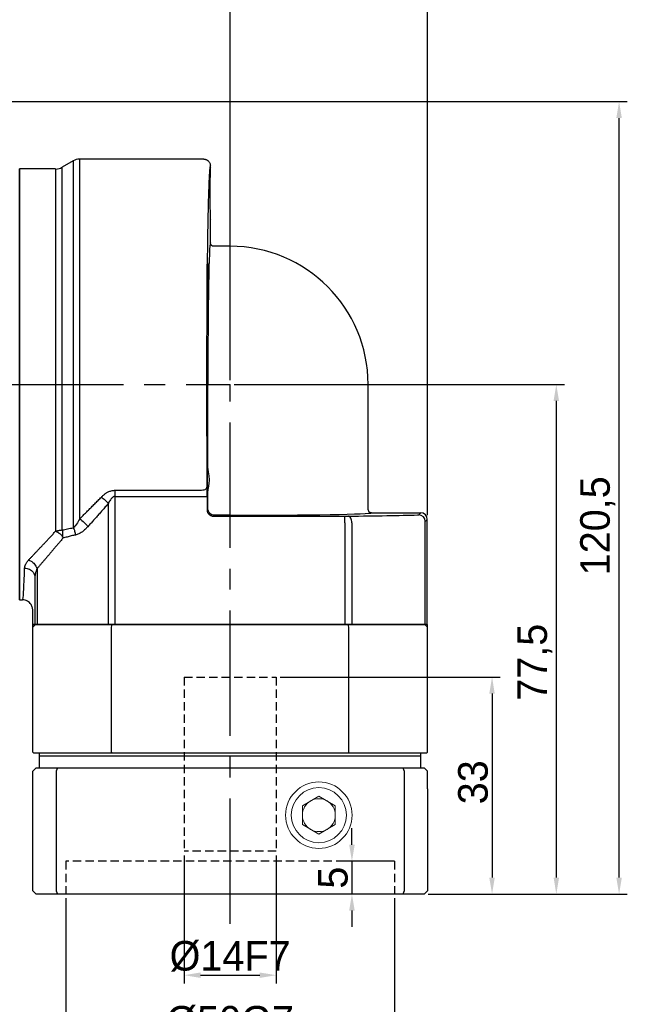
# Model space of a CAD drawing. Header units: millimetres. Extents: x 1376 to 1898, y 996 to 1363.
# Tile 11 of 13: x 1667 to 1760, y 1138 to 1288. Entities that reach past the tile are written whole.
import ezdxf

# ---------------------------------------------------------------- set-up
doc = ezdxf.new("R2010")
doc.units = ezdxf.units.MM
doc.header["$PDSIZE"] = -5
doc.linetypes.add('CENTER2', pattern=[28.575, 19.05, -3.175, 3.175, -3.175])
doc.linetypes.add('DASHED2', pattern=[9.525, 6.35, -3.175])
doc.layers.get('0').update_dxf_attribs({"lineweight": 18})
doc.layers.get('Defpoints').update_dxf_attribs({"lineweight": 18})
doc.layers.add('3中心线层', color=1, linetype='CENTER2')
doc.layers.add('4虚线层', color=6, linetype='DASHED2')
for name, color, linetype, lineweight in [('尺寸线', 7, 'Continuous', 18), ('尺寸线层', 3, 'Continuous', 18), ('标注线', 7, 'Continuous', 20), ('粗实线', 7, 'Continuous', 50)]:
    doc.layers.add(name, color=color, linetype=linetype, lineweight=lineweight)
doc.styles.add('工程字', font='txt')
doc.dimstyles.new('副本 ISO-25', dxfattribs={"dimtxt": 4.5, "dimasz": 2.5, "dimexe": 1.25, "dimexo": 0.625, "dimtad": 1, "dimtxsty": '工程字', "dimcen": 2.5, "dimdle": 5, "dimadec": 0, "dimazin": 0, "dimtfac": 1, "dimtmove": 0, "dimatfit": 3, "dimfxl": 1, "dimtolj": 1, "dimarcsym": 0})

# ---------------------------------------------------------------- blocks, each defined once
blk = doc.blocks.new('*D76')
at = {"layer": 'Defpoints', "color": 0}
for p in [(1604.32, 1275.56), (1758.48, 1275.56), (1728.82, 1155.06)]:
    blk.add_point(p, dxfattribs=at)
at = {"layer": '尺寸线层', "color": 0, "lineweight": -2}
for p, q in [((1604.94, 1275.56), (1759.73, 1275.56)), ((1758.48, 1157.56), (1758.48, 1273.06)), ((1729.44, 1155.06), (1759.73, 1155.06))]:
    blk.add_line(p, q, dxfattribs=at)
at = {"layer": '尺寸线层', "color": 0}
for points in [[(1758.9, 1273.06), (1758.06, 1273.06), (1758.48, 1275.56)], [(1758.06, 1157.56), (1758.9, 1157.56), (1758.48, 1155.06)]]:
    blk.add_solid(points, dxfattribs=at)
at = {"layer": '尺寸线层', "color": 0, "insert": (1755.23, 1211.06), "char_height": 4.5, "attachment_point": 5, "rotation": 90, "style": '工程字'}
blk.add_mtext('\\A1;120,5', dxfattribs=at)
blk = doc.blocks.new('*D77')
at = {"layer": 'Defpoints', "color": 0}
for p in [(1699.32, 1232.56), (1728.82, 1155.06), (1748.93, 1155.06)]:
    blk.add_point(p, dxfattribs=at)
at = {"layer": '尺寸线层', "color": 0, "lineweight": -2}
for p, q in [((1699.94, 1232.56), (1750.18, 1232.56)), ((1748.93, 1230.06), (1748.93, 1157.56)), ((1729.44, 1155.06), (1750.18, 1155.06))]:
    blk.add_line(p, q, dxfattribs=at)
at = {"layer": '尺寸线层', "color": 0}
for points in [[(1749.35, 1230.06), (1748.52, 1230.06), (1748.93, 1232.56)], [(1748.52, 1157.56), (1749.35, 1157.56), (1748.93, 1155.06)]]:
    blk.add_solid(points, dxfattribs=at)
at = {"layer": '尺寸线层', "color": 0, "insert": (1745.68, 1190.31), "char_height": 4.5, "attachment_point": 5, "rotation": 90, "style": '工程字'}
blk.add_mtext('\\A1;77,5', dxfattribs=at)
blk = doc.blocks.new('*D78')
at = {"layer": 'Defpoints', "color": 0}
for p in [(1604.82, 1291.69), (1604.82, 1275.06), (1699.32, 1232.56)]:
    blk.add_point(p, dxfattribs=at)
at = {"layer": '尺寸线层', "color": 0, "lineweight": -2}
for p, q in [((1604.82, 1275.69), (1604.82, 1292.94)), ((1699.32, 1233.19), (1699.32, 1292.94)), ((1696.82, 1291.69), (1607.32, 1291.69))]:
    blk.add_line(p, q, dxfattribs=at)
at = {"layer": '尺寸线层', "color": 0}
for points in [[(1607.32, 1292.11), (1607.32, 1291.27), (1604.82, 1291.69)], [(1696.82, 1291.27), (1696.82, 1292.11), (1699.32, 1291.69)]]:
    blk.add_solid(points, dxfattribs=at)
at = {"layer": '尺寸线层', "color": 0, "insert": (1652.07, 1294.94), "char_height": 4.5, "attachment_point": 5, "style": '工程字'}
blk.add_mtext('\\A1;94,5', dxfattribs=at)
blk = doc.blocks.new('*D79')
at = {"layer": 'Defpoints', "color": 0}
for p in [(1581.32, 1300.08), (1581.32, 1252.06), (1729.32, 1212.03)]:
    blk.add_point(p, dxfattribs=at)
at = {"layer": '尺寸线层', "color": 0, "lineweight": -2}
for p, q in [((1581.32, 1252.69), (1581.32, 1301.33)), ((1729.32, 1212.66), (1729.32, 1301.33)), ((1726.82, 1300.08), (1583.82, 1300.08))]:
    blk.add_line(p, q, dxfattribs=at)
at = {"layer": '尺寸线层', "color": 0}
for points in [[(1583.82, 1300.49), (1583.82, 1299.66), (1581.32, 1300.08)], [(1726.82, 1299.66), (1726.82, 1300.49), (1729.32, 1300.08)]]:
    blk.add_solid(points, dxfattribs=at)
at = {"layer": '尺寸线层', "color": 0, "insert": (1655.32, 1302.95), "char_height": 4.5, "attachment_point": 5, "style": '工程字'}
blk.add_mtext('\\A1;148', dxfattribs=at)
blk = doc.blocks.new('*D80')
at = {"layer": 'Defpoints', "color": 0}
for p in [(1674.32, 1155.06), (1724.32, 1155.06), (1724.32, 1132.83)]:
    blk.add_point(p, dxfattribs=at)
at = {"layer": '尺寸线层', "color": 0, "lineweight": -2}
for p, q in [((1674.32, 1154.44), (1674.32, 1131.58)), ((1724.32, 1154.44), (1724.32, 1131.58)), ((1676.82, 1132.83), (1721.82, 1132.83))]:
    blk.add_line(p, q, dxfattribs=at)
at = {"layer": '尺寸线层', "color": 0}
for points in [[(1676.82, 1133.25), (1676.82, 1132.42), (1674.32, 1132.83)], [(1721.82, 1132.42), (1721.82, 1133.25), (1724.32, 1132.83)]]:
    blk.add_solid(points, dxfattribs=at)
at = {"layer": '尺寸线层', "color": 0, "insert": (1699.32, 1135.71), "char_height": 4.5, "attachment_point": 5, "style": '工程字'}
blk.add_mtext('\\A1;%%C50G7', dxfattribs=at)
blk = doc.blocks.new('*D81')
at = {"layer": 'Defpoints', "color": 0}
for p in [(1692.32, 1161.56), (1706.32, 1161.56), (1706.32, 1142.73)]:
    blk.add_point(p, dxfattribs=at)
at = {"layer": '尺寸线层', "color": 0, "lineweight": -2}
for p, q in [((1692.32, 1160.94), (1692.32, 1141.48)), ((1706.32, 1160.94), (1706.32, 1141.48)), ((1694.82, 1142.73), (1703.82, 1142.73))]:
    blk.add_line(p, q, dxfattribs=at)
at = {"layer": '尺寸线层', "color": 0}
for points in [[(1694.82, 1143.14), (1694.82, 1142.31), (1692.32, 1142.73)], [(1703.82, 1142.31), (1703.82, 1143.14), (1706.32, 1142.73)]]:
    blk.add_solid(points, dxfattribs=at)
at = {"layer": '尺寸线层', "color": 0, "insert": (1699.32, 1145.6), "char_height": 4.5, "attachment_point": 5, "style": '工程字'}
blk.add_mtext('\\A1;%%C14F7', dxfattribs=at)
blk = doc.blocks.new('*D82')
at = {"layer": 'Defpoints', "color": 0}
for p in [(1706.32, 1188.06), (1728.82, 1155.06), (1739.16, 1155.06)]:
    blk.add_point(p, dxfattribs=at)
at = {"layer": '尺寸线层', "color": 0, "lineweight": -2}
for p, q in [((1706.94, 1188.06), (1740.41, 1188.06)), ((1739.16, 1185.56), (1739.16, 1157.56)), ((1729.44, 1155.06), (1740.41, 1155.06))]:
    blk.add_line(p, q, dxfattribs=at)
at = {"layer": '尺寸线层', "color": 0}
for points in [[(1739.57, 1185.56), (1738.74, 1185.56), (1739.16, 1188.06)], [(1738.74, 1157.56), (1739.57, 1157.56), (1739.16, 1155.06)]]:
    blk.add_solid(points, dxfattribs=at)
at = {"layer": '尺寸线层', "color": 0, "insert": (1736.28, 1172.06), "char_height": 4.5, "attachment_point": 5, "rotation": 90, "style": '工程字'}
blk.add_mtext('\\A1;33', dxfattribs=at)
blk = doc.blocks.new('*D83')
at = {"layer": 'Defpoints', "color": 0}
for p in [(1724.32, 1160.06), (1717.85, 1155.06), (1724.32, 1155.06)]:
    blk.add_point(p, dxfattribs=at)
at = {"layer": '尺寸线层', "color": 0, "lineweight": -2}
for p, q in [((1717.85, 1162.56), (1717.85, 1165.06)), ((1723.69, 1160.06), (1716.6, 1160.06)), ((1717.85, 1160.06), (1717.85, 1155.06)), ((1723.69, 1155.06), (1716.6, 1155.06)), ((1717.85, 1152.56), (1717.85, 1150.06))]:
    blk.add_line(p, q, dxfattribs=at)
at = {"layer": '尺寸线层', "color": 0}
for points in [[(1717.43, 1162.56), (1718.27, 1162.56), (1717.85, 1160.06)], [(1718.27, 1152.56), (1717.43, 1152.56), (1717.85, 1155.06)]]:
    blk.add_solid(points, dxfattribs=at)
at = {"layer": '尺寸线层', "color": 0, "insert": (1714.97, 1157.56), "char_height": 4.5, "attachment_point": 5, "rotation": 90, "style": '工程字'}
blk.add_mtext('\\A1;5', dxfattribs=at)
blk = doc.blocks.new('D64')
at = {"linetype": 'Continuous', "lineweight": 30}
for p, q in [((5.5, 62.01), (3.83, 61.04)), ((25.36, 62.28), (6.49, 62.28)), ((2.83, 60.78), (-2.64, 60.78)), ((-2.64, 28.03), (-2.64, 60.78)), ((26.36, 49.53), (26.36, 53.03)), ((29.36, 49.03), (26.86, 49.03)), ((-2.64, -4.72), (-2.64, 28.03)), ((50.36, 9), (50.36, 28.03)), ((50.86, 8.5), (58.36, 8.5)), ((59.36, -8.47), (59.36, 7.5)), ((-2.64, -4.72), (-2.2, -4.72)), ((-0.64, -8.47), (-0.64, -6.47)), ((-0.32, -8.47), (-0.64, -8.47)), ((0, -8.47), (-0.32, -8.47)), ((10.84, -8.47), (0, -8.47)), ((11.9, -8.47), (10.84, -8.47)), ((46.83, -8.47), (11.9, -8.47)), ((47.88, -8.47), (46.83, -8.47)), ((58.73, -8.47), (47.88, -8.47)), ((59.05, -8.47), (58.73, -8.47)), ((59.36, -8.47), (59.05, -8.47))]:
    blk.add_line(p, q, dxfattribs=at)
at = {"linetype": 'Continuous', "lineweight": 25}
for p, q in [((6.49, 7.58), (6.49, 62.28)), ((2.83, 60.78), (2.83, 5.7)), ((26.36, 61.03), (26.36, 61.28)), ((25.99, 15.22), (25.99, 28.03)), ((11.9, 11.93), (24.85, 11.93)), ((11.9, 11), (11.9, 11.93)), ((11.9, 11), (24.86, 11)), ((11.9, -8.47), (11.9, 11)), ((24.86, 11), (25.86, 11)), ((25.86, 11), (25.86, 8.99)), ((25.99, 9.12), (25.99, 11.83)), ((10.84, 9.91), (10.84, -8.47)), ((25.86, 8.99), (25.99, 9.12)), ((26.99, 8.12), (26.86, 7.99)), ((26.86, 7.99), (46.83, 7.99)), ((29.36, 8.12), (26.99, 8.12)), ((29.36, 8.12), (29.36, 8.62)), ((46.83, 6.99), (46.83, 7.99)), ((58.05, 8.18), (58.36, 8.5)), ((59.36, 7.5), (59.05, 7.18)), ((46.83, 6.99), (46.83, -8.47)), ((47.88, 6.99), (47.88, -8.47)), ((59.05, -1.12), (59.05, 7.18)), ((0, 0), (0, -8.47)), ((-0.32, -1.39), (-0.32, -8.47)), ((59.05, -8.47), (59.05, -1.12))]:
    blk.add_line(p, q, dxfattribs=at)
at = {"linetype": 'Continuous', "lineweight": 25, "flags": 128}
for points in [[(24.85, 11.93), (25.04, 11.94), (25.23, 11.97), (25.4, 12.01), (25.55, 12.07), (25.68, 12.14), (25.77, 12.22), (25.83, 12.31), (25.85, 12.4)], [(47.88, 6.99), (47.87, 7.19), (47.84, 7.37), (47.79, 7.54), (47.73, 7.7), (47.65, 7.82), (47.56, 7.91), (47.46, 7.97), (47.35, 7.99)]]:
    blk.add_lwpolyline(points, dxfattribs=at)
at = {"linetype": 'Continuous', "lineweight": 30}
for centre, radius, start, end in [((6.49, 60.29), 1.99, 90, 120), ((2.83, 62.76), 1.99, 270, 299.9873), ((29.36, 28.03), 21, 0, 90)]:
    blk.add_arc(centre, radius, start, end, dxfattribs=at)
at = {"linetype": 'Continuous', "lineweight": 25}
blk.add_arc((58.05, 7.18), 1, 0.0209, 89.9797, dxfattribs=at)
at = {"linetype": 'Continuous', "lineweight": 30}
for centre, major_axis, ratio, start_param, end_param in [((26.36, 57.03), (0, 4), 0.017455, 0, 3.141593), ((58.36, 7.5), (0.707, 0.707), 0.999695, 5.497939, 7.068431)]:
    blk.add_ellipse(centre, major_axis=major_axis, ratio=ratio, start_param=start_param, end_param=end_param, dxfattribs=at)
at = {"linetype": 'Continuous', "lineweight": 25}
for centre, major_axis, start_param, end_param in [((26.36, 28.03), (0, 21.5), 0.000406, 1.570796), ((25.93, 13.53), (0, 4), 5.149766, 10.558197), ((25.81, 11), (0, 2.99), 4.712389, 5.201566), ((29.36, 8.5), (21.5, 0), 4.712389, 6.282779), ((46.83, 8.01), (0.988, 0), 4.712389, 5.269966), ((29.36, 8.5), (34, 0), 5.269966, 5.707865), ((57.06, 8.18), (0.988, 0), 5.706902, 6.266003)]:
    blk.add_ellipse(centre, major_axis=major_axis, ratio=0.017455, start_param=start_param, end_param=end_param, dxfattribs=at)
blk.add_ellipse((25.93, 42.53), major_axis=(0, 4), ratio=0.017455, dxfattribs=at)
for points, knots in [([(5.5, 62.01), (5.5, 62.01), (5.5, 62.01), (5.5, 61.99), (5.5, 61.97), (5.5, 61.93), (5.5, 61.89), (5.5, 61.83), (5.5, 61.77), (5.5, 61.69), (5.5, 61.61), (5.5, 61.51), (5.5, 61.41), (5.5, 61.29), (5.5, 61.17), (5.5, 61.03), (5.5, 60.89), (5.5, 60.74), (5.5, 60.57), (5.5, 60.4), (5.5, 60.22), (5.5, 60.03), (5.5, 59.82), (5.5, 59.61), (5.5, 59.39), (5.5, 59.16), (5.5, 58.93), (5.5, 58.68), (5.5, 58.42), (5.5, 58.16), (5.5, 57.88), (5.5, 57.6), (5.5, 57.31), (5.5, 57.01), (5.5, 56.7), (5.5, 56.38), (5.5, 56.05), (5.5, 55.72), (5.5, 55.38), (5.5, 55.03), (5.5, 54.67), (5.5, 54.3), (5.5, 53.93), (5.5, 53.54), (5.5, 53.16), (5.5, 52.76), (5.5, 52.35), (5.5, 51.94), (5.5, 51.53), (5.5, 51.1), (5.5, 50.67), (5.5, 50.23), (5.5, 49.78), (5.5, 49.33), (5.5, 48.88), (5.5, 48.41), (5.5, 47.94), (5.5, 47.47), (5.5, 46.98), (5.5, 46.5), (5.5, 46), (5.5, 45.51), (5.5, 45), (5.5, 44.49), (5.5, 43.98), (5.5, 43.46), (5.5, 42.94), (5.5, 42.26), (5.5, 41.41), (5.5, 40.39), (5.5, 39.36), (5.5, 38.32), (5.5, 37.26), (5.5, 36.2), (5.5, 35.13), (5.5, 34.05), (5.5, 32.96), (5.5, 31.87), (5.5, 30.77), (5.5, 29.67), (5.5, 28.57), (5.5, 27.47), (5.5, 26.37), (5.5, 25.27), (5.5, 24.18), (5.5, 23.09), (5.5, 22), (5.5, 20.92), (5.5, 19.85), (5.5, 18.78), (5.5, 17.73), (5.5, 16.69), (5.5, 15.65), (5.5, 14.63), (5.5, 13.63), (5.5, 12.64), (5.5, 11.67), (5.5, 10.71), (5.5, 9.77), (5.5, 8.85), (5.5, 7.96), (5.5, 7.08), (5.5, 6.51), (5.5, 6.23)], [0, 0, 0, 0, 0.007576, 0.015152, 0.022728, 0.030304, 0.037879, 0.045455, 0.053031, 0.060607, 0.068183, 0.075759, 0.083335, 0.090911, 0.098486, 0.106062, 0.113638, 0.121214, 0.12879, 0.136366, 0.143942, 0.151518, 0.159093, 0.166669, 0.174245, 0.181821, 0.189397, 0.196973, 0.204549, 0.212125, 0.2197, 0.227276, 0.234852, 0.242428, 0.250004, 0.25758, 0.265156, 0.272732, 0.280307, 0.287883, 0.295459, 0.303035, 0.310611, 0.318187, 0.325763, 0.333339, 0.340914, 0.34849, 0.356066, 0.363642, 0.371218, 0.378794, 0.38637, 0.393946, 0.401521, 0.409097, 0.416673, 0.424249, 0.431825, 0.439401, 0.446977, 0.454553, 0.462128, 0.469704, 0.47728, 0.484856, 0.492432, 0.500008, 0.514293, 0.528579, 0.542864, 0.55715, 0.571435, 0.585721, 0.600006, 0.614292, 0.628577, 0.642863, 0.657148, 0.671434, 0.685719, 0.700005, 0.71429, 0.728576, 0.742861, 0.757147, 0.771432, 0.785718, 0.800003, 0.814289, 0.828574, 0.84286, 0.857145, 0.871431, 0.885716, 0.900002, 0.914287, 0.928573, 0.942858, 0.957144, 0.971429, 0.985715, 1, 1, 1, 1]), ([(3.83, 5.89), (3.83, 8.24), (3.83, 10.9), (3.83, 16.62), (3.83, 19.68), (3.83, 25.95), (3.83, 29.15), (3.83, 35.44), (3.83, 38.53), (3.83, 44.33), (3.83, 47.04), (3.83, 51.87), (3.83, 53.98), (3.83, 57.44), (3.83, 58.78), (3.83, 60.58), (3.83, 61.04), (3.83, 61.04)], [0, 0, 0, 0, 0.125, 0.125, 0.25, 0.25, 0.375, 0.375, 0.5, 0.5, 0.625, 0.625, 0.75, 0.75, 0.875, 0.875, 1, 1, 1, 1]), ([(26.36, 61.28), (26.36, 61.28), (26.35, 61.27), (26.35, 61.26), (26.34, 61.24), (26.33, 61.21), (26.32, 61.17), (26.31, 61.12), (26.3, 61.07), (26.28, 60.94), (26.25, 60.68), (26.22, 60.21), (26.18, 59.59), (26.13, 58.61), (26.08, 57.05), (26.01, 54.7), (25.96, 51.91), (25.91, 48.73), (25.87, 45.2), (25.83, 41.39), (25.81, 37.35), (25.79, 33.16), (25.78, 28.89), (25.78, 25.32), (25.79, 22.49), (25.8, 20.39), (25.81, 18.32), (25.82, 16.63), (25.83, 15.3), (25.84, 14.32), (25.84, 13.35), (25.85, 12.72), (25.85, 12.4)], [0, 0, 0, 0, 0.007823, 0.01564, 0.023454, 0.031265, 0.039077, 0.046892, 0.05471, 0.062535, 0.093793, 0.125059, 0.156317, 0.187583, 0.250074, 0.312564, 0.375052, 0.437539, 0.500025, 0.56251, 0.624994, 0.687477, 0.74996, 0.812443, 0.843697, 0.874959, 0.906213, 0.937475, 0.953113, 0.968735, 0.984359, 1, 1, 1, 1]), ([(25.99, 15.22), (25.99, 15.18), (25.99, 15.09), (26, 14.96), (26.02, 14.82), (26.04, 14.68), (26.06, 14.54), (26.1, 14.29), (26.15, 13.95), (26.18, 13.52), (26.15, 13.09), (26.09, 12.71), (26.04, 12.37), (26, 12.1), (25.99, 11.92), (25.99, 11.83)], [0, 0, 0, 0, 0.040755, 0.081897, 0.123461, 0.165483, 0.207997, 0.251035, 0.383966, 0.501369, 0.618401, 0.750462, 0.835256, 0.918346, 1, 1, 1, 1]), ([(6.49, 7.58), (6.64, 7.72), (6.92, 8.01), (7.36, 8.45), (7.82, 8.9), (8.29, 9.38), (8.78, 9.87), (9.28, 10.38), (9.62, 10.73), (9.79, 10.9)], [0, 0, 0, 0, 0.130778, 0.265579, 0.404405, 0.547258, 0.69414, 0.845054, 1, 1, 1, 1]), ([(9.79, 10.9), (9.84, 10.95), (9.93, 11.05), (10.09, 11.18), (10.24, 11.31), (10.39, 11.42), (10.55, 11.52), (10.73, 11.63), (10.94, 11.73), (11.18, 11.82), (11.42, 11.88), (11.66, 11.92), (11.82, 11.93), (11.9, 11.93)], [0, 0, 0, 0, 0.089644, 0.176213, 0.259904, 0.340931, 0.419533, 0.495971, 0.603505, 0.706475, 0.806024, 0.903416, 1, 1, 1, 1]), ([(9.79, 10.9), (9.98, 10.77), (10.17, 10.61), (10.54, 10.27), (10.7, 10.09), (10.84, 9.91)], [0, 0, 0, 0, 0.5, 0.5, 1, 1, 1, 1]), ([(11.9, 11), (11.88, 11), (11.83, 11), (11.77, 10.98), (11.7, 10.96), (11.63, 10.93), (11.57, 10.89), (11.5, 10.85), (11.43, 10.79), (11.37, 10.73), (11.27, 10.62), (11.14, 10.45), (10.98, 10.2), (10.89, 10.01), (10.84, 9.91)], [0, 0, 0, 0, 0.040766, 0.082342, 0.125323, 0.170248, 0.217591, 0.267757, 0.321087, 0.377865, 0.438325, 0.59803, 0.784876, 1, 1, 1, 1]), ([(10.84, 9.91), (10.69, 9.73), (10.39, 9.39), (9.93, 8.87), (9.48, 8.37), (9.04, 7.86), (8.6, 7.37), (8.16, 6.88), (7.87, 6.55), (7.72, 6.39)], [0, 0, 0, 0, 0.144654, 0.288698, 0.432138, 0.574981, 0.717234, 0.858905, 1, 1, 1, 1]), ([(25.86, 8.99), (25.86, 8.96), (25.86, 8.89), (25.88, 8.8), (25.9, 8.7), (25.93, 8.61), (25.97, 8.52), (26.02, 8.43), (26.08, 8.36), (26.15, 8.28), (26.22, 8.22), (26.3, 8.16), (26.39, 8.11), (26.47, 8.07), (26.57, 8.03), (26.66, 8.01), (26.76, 7.99), (26.82, 7.99), (26.86, 7.99)], [0, 0, 0, 0, 0.062521, 0.125033, 0.187539, 0.250038, 0.312533, 0.375024, 0.437512, 0.5, 0.562488, 0.624976, 0.687467, 0.749962, 0.812461, 0.874967, 0.937479, 1, 1, 1, 1]), ([(26.99, 8.12), (26.73, 8.12), (26.47, 8.23), (26.1, 8.6), (25.99, 8.86), (25.99, 9.12)], [0, 0, 0, 0, 0.5, 0.5, 1, 1, 1, 1]), ([(6.49, 7.58), (6.72, 7.44), (6.96, 7.26), (7.39, 6.84), (7.58, 6.61), (7.72, 6.39)], [0, 0, 0, 0, 0.5, 0.5, 1, 1, 1, 1]), ([(3.83, 5.89), (3.96, 5.92), (4.23, 5.98), (4.65, 6.07), (5.07, 6.15), (5.36, 6.2), (5.5, 6.23)], [0, 0, 0, 0, 0.251554, 0.502005, 0.751451, 1, 1, 1, 1]), ([(5.5, 6.23), (5.59, 6.07), (5.67, 5.89), (5.78, 5.51), (5.82, 5.31), (5.84, 5.12)], [0, 0, 0, 0, 0.5, 0.5, 1, 1, 1, 1]), ([(7.72, 6.39), (7.66, 6.33), (7.55, 6.2), (7.34, 5.99), (7.15, 5.82), (6.97, 5.68), (6.8, 5.55), (6.59, 5.41), (6.34, 5.28), (6.09, 5.18), (5.92, 5.14), (5.84, 5.12)], [0, 0, 0, 0, 0.107061, 0.210621, 0.356254, 0.427351, 0.502144, 0.633578, 0.759733, 0.881532, 1, 1, 1, 1]), ([(-1.29, 1.32), (-1.2, 1.42), (-1.01, 1.62), (-0.71, 1.93), (-0.4, 2.26), (-0.08, 2.59), (0.25, 2.94), (0.59, 3.3), (0.94, 3.67), (1.3, 4.05), (1.67, 4.45), (2.05, 4.85), (2.43, 5.27), (2.7, 5.56), (2.83, 5.7)], [0, 0, 0, 0, 0.075346, 0.152128, 0.230351, 0.31002, 0.391142, 0.473719, 0.557757, 0.64326, 0.730232, 0.818677, 0.908599, 1, 1, 1, 1]), ([(3.93, 4.63), (3.81, 4.49), (3.57, 4.2), (3.22, 3.78), (2.87, 3.36), (2.53, 2.96), (2.19, 2.56), (1.86, 2.17), (1.53, 1.79), (1.21, 1.41), (0.9, 1.05), (0.59, 0.69), (0.29, 0.34), (0.1, 0.11), (0, 0)], [0, 0, 0, 0, 0.086438, 0.172282, 0.25754, 0.342222, 0.426334, 0.509888, 0.592892, 0.675356, 0.757288, 0.8387, 0.9196, 1, 1, 1, 1]), ([(2.83, 5.7), (2.87, 5.72), (2.96, 5.74), (3.1, 5.78), (3.26, 5.82), (3.44, 5.85), (3.63, 5.88), (3.76, 5.88), (3.83, 5.89)], [0, 0, 0, 0, 0.114429, 0.249717, 0.405886, 0.582962, 0.780983, 1, 1, 1, 1]), ([(2.83, 5.7), (2.87, 5.69), (2.94, 5.66), (3.03, 5.61), (3.12, 5.56), (3.2, 5.52), (3.27, 5.47), (3.33, 5.43), (3.38, 5.39), (3.47, 5.32), (3.6, 5.21), (3.76, 5.05), (3.84, 4.94), (3.88, 4.88)], [0, 0, 0, 0, 0.087363, 0.168399, 0.242661, 0.30982, 0.36965, 0.42201, 0.466822, 0.504056, 0.673059, 0.83898, 1, 1, 1, 1]), ([(3.83, 5.89), (3.86, 5.74), (3.88, 5.58), (3.9, 5.24), (3.9, 5.06), (3.88, 4.88)], [0, 0, 0, 0, 0.5, 0.5, 1, 1, 1, 1]), ([(3.87, 4.86), (3.86, 4.85), (3.85, 4.83), (3.83, 4.82), (3.83, 4.81)], [0, 0, 0, 0, 0.481774, 1, 1, 1, 1]), ([(5.84, 5.12), (5.74, 5.1), (5.53, 5.06), (5.21, 4.99), (4.89, 4.91), (4.57, 4.82), (4.25, 4.73), (4.04, 4.67), (3.93, 4.63)], [0, 0, 0, 0, 0.157533, 0.31869, 0.483494, 0.651967, 0.824129, 1, 1, 1, 1]), ([(-2.2, -4.72), (-2.15, -4.72), (-2.09, -4.31), (-1.99, -2.68), (-1.94, -1.47), (-1.89, 0.1)], [0, 0, 0, 0, 0.5, 0.5, 1, 1, 1, 1]), ([(-1.89, 0.1), (-1.88, 0.13), (-1.88, 0.2), (-1.86, 0.3), (-1.84, 0.4), (-1.81, 0.5), (-1.77, 0.61), (-1.71, 0.74), (-1.62, 0.92), (-1.47, 1.12), (-1.35, 1.25), (-1.29, 1.32)], [0, 0, 0, 0, 0.083134, 0.166095, 0.249025, 0.332062, 0.415344, 0.499011, 0.66651, 0.833133, 1, 1, 1, 1]), ([(-1.89, 0.1), (-1.64, 0.1), (-1.38, 0.04), (-0.92, -0.18), (-0.73, -0.35), (-0.61, -0.53)], [0, 0, 0, 0, 0.5, 0.5, 1, 1, 1, 1]), ([(-1.29, 1.32), (-1.08, 1.25), (-0.85, 1.13), (-0.45, 0.8), (-0.28, 0.6), (-0.17, 0.39)], [0, 0, 0, 0, 0.5, 0.5, 1, 1, 1, 1]), ([(0, 0), (-0.02, -0.05), (-0.06, -0.14), (-0.12, -0.31), (-0.18, -0.49), (-0.25, -0.72), (-0.29, -0.97), (-0.32, -1.21), (-0.32, -1.34), (-0.32, -1.39)], [0, 0, 0, 0, 0.099781, 0.215979, 0.348602, 0.497652, 0.715043, 0.882495, 1, 1, 1, 1]), ([(-0.61, -0.53), (-0.51, -0.67), (-0.44, -0.81), (-0.35, -1.11), (-0.32, -1.25), (-0.32, -1.39)], [0, 0, 0, 0, 0.5, 0.5, 1, 1, 1, 1])]:
    blk.add_open_spline(points, degree=3, knots=knots, dxfattribs=at)
at = {"linetype": 'Continuous', "lineweight": 30}
for points, knots in [([(25.36, 62.28), (25.4, 62.27), (25.47, 62.27), (25.57, 62.26), (25.68, 62.23), (25.79, 62.18), (25.89, 62.13), (25.98, 62.06), (26.09, 61.97), (26.2, 61.84), (26.29, 61.67), (26.35, 61.48), (26.36, 61.34), (26.36, 61.28)], [0, 0, 0, 0, 0.065607, 0.133699, 0.204011, 0.276206, 0.349882, 0.42458, 0.499802, 0.61623, 0.740498, 0.8696, 1, 1, 1, 1]), ([(26.86, 49.03), (26.84, 49.03), (26.79, 49.03), (26.73, 49.04), (26.67, 49.06), (26.62, 49.09), (26.58, 49.11), (26.55, 49.13), (26.53, 49.15), (26.52, 49.16), (26.48, 49.2), (26.42, 49.28), (26.37, 49.4), (26.37, 49.48), (26.36, 49.53)], [0, 0, 0, 0, 0.093918, 0.181291, 0.260181, 0.329119, 0.387102, 0.43352, 0.46805, 0.490553, 0.500987, 0.673892, 0.841975, 1, 1, 1, 1]), ([(50.86, 8.5), (50.84, 8.5), (50.8, 8.5), (50.74, 8.51), (50.68, 8.53), (50.62, 8.56), (50.56, 8.6), (50.5, 8.65), (50.4, 8.77), (50.38, 8.9), (50.36, 9)], [0, 0, 0, 0, 0.077913, 0.1589, 0.242459, 0.327974, 0.414729, 0.501941, 0.643652, 1, 1, 1, 1]), ([(-0.91, -5.46), (-1.04, -5.24), (-1.23, -5.05), (-1.69, -4.79), (-1.95, -4.72), (-2.2, -4.72)], [0, 0, 0, 0, 0.5, 0.5, 1, 1, 1, 1]), ([(-0.64, -6.47), (-0.64, -6.31), (-0.66, -6.14), (-0.75, -5.79), (-0.82, -5.62), (-0.91, -5.46)], [0, 0, 0, 0, 0.5, 0.5, 1, 1, 1, 1])]:
    blk.add_open_spline(points, degree=3, knots=knots, dxfattribs=at)
at = {"linetype": 'Continuous', "lineweight": 25}
for points in [[(6.49, 7.58), (6.2, 6.99), (5.87, 6.48), (5.5, 6.23)], [(3.88, 4.88), (3.88, 4.88), (3.87, 4.87), (3.87, 4.86)], [(3.88, 4.88), (3.9, 4.8), (3.92, 4.72), (3.93, 4.63)], [(-0.17, 0.39), (-0.1, 0.26), (-0.04, 0.13), (0, 0)]]:
    blk.add_open_spline(points, degree=3, dxfattribs=at)

msp = doc.modelspace()

# ---------------------------------------------------------------- linework, layer by layer
for p, q in [((1667.3166, 1199.8127), (1667.3166, 1204.2491)), ((1712.8166, 1169.9494), (1710.3166, 1168.5061)), ((1715.3166, 1168.5061), (1712.8166, 1169.9494)), ((1710.3166, 1168.5061), (1710.3166, 1165.6193)), ((1715.3166, 1165.6193), (1715.3166, 1168.5061)), ((1710.3166, 1165.6193), (1712.8166, 1164.1759)), ((1712.8166, 1164.1759), (1715.3166, 1165.6193))]:
    msp.add_line(p, q)
at = {"extrusion": (0, 0, -1)}
for start, end in [(270, 90), (90, 270)]:
    msp.add_arc((-1712.8166, 1167.0627), 5.05, start, end, dxfattribs=at)
for radius, start, end in [(4.188, 90, 270), (4.188, 270, 90), (2.5, 90, 120), (2.5, 60, 90), (2.5, 120, 180), (2.5, 0, 60), (2.5, 180, 240), (2.5, 300, 0), (2.5, 240, 270), (2.5, 270, 300)]:
    msp.add_arc((1712.8166, 1167.0627), radius, start, end)
at = {"layer": '3中心线层'}
for p in [(1578.3166, 1232.5627), (1699.3166, 1150.5627)]:
    msp.add_line(p, (1699.3166, 1232.5627), dxfattribs=at)
at = {"layer": '4虚线层', "color": 0, "lineweight": -2, "ltscale": 0.2}
for p, q in [((1692.3166, 1188.0627), (1692.3166, 1161.5627)), ((1692.3166, 1188.0627), (1706.3166, 1188.0627)), ((1706.3166, 1188.0627), (1706.3166, 1161.5627)), ((1706.3166, 1161.5627), (1692.3166, 1161.5627)), ((1724.3166, 1160.0627), (1674.3166, 1160.0627)), ((1674.3166, 1160.0627), (1674.3166, 1155.0627)), ((1724.3166, 1160.0627), (1724.3166, 1155.0627))]:
    msp.add_line(p, q, dxfattribs=at)
at = {"layer": '标注线', "color": 0, "lineweight": -3}
for p, q in [((1669.6545, 1196.0006), (1669.3166, 1195.6627)), ((1681.2889, 1195.6627), (1681.4001, 1196.0627)), ((1681.2889, 1176.6627), (1681.2889, 1195.6627)), ((1717.2331, 1196.0627), (1717.3444, 1195.6627)), ((1717.3444, 1195.6627), (1717.3444, 1176.6627)), ((1728.9166, 1196.0627), (1729.3166, 1195.6627)), ((1673.0488, 1174.2627), (1672.8591, 1173.7627)), ((1725.5845, 1174.2627), (1725.7741, 1173.7627)), ((1672.8591, 1173.7627), (1672.8591, 1155.5627)), ((1725.7741, 1173.7627), (1725.7741, 1155.5627)), ((1672.8591, 1155.5627), (1673.0488, 1155.0627)), ((1725.7741, 1155.5627), (1725.5845, 1155.0627))]:
    msp.add_line(p, q, dxfattribs=at)
at = {"layer": '标注线', "color": 1, "lineweight": -3}
for p, q in [((1681.2889, 1176.6627), (1681.3166, 1176.5627)), ((1717.3444, 1176.6627), (1717.3166, 1176.5627))]:
    msp.add_line(p, q, dxfattribs=at)
at = {"layer": '粗实线', "linetype": 'Continuous', "lineweight": 30}
for p, q in [((1667.3166, 1204.2491), (1667.3166, 1265.3127)), ((1670.3166, 1174.2627), (1670.3166, 1176.5627)), ((1728.3166, 1174.2627), (1728.3166, 1176.5627)), ((1669.8166, 1174.2627), (1681.2889, 1174.2627)), ((1669.3166, 1155.5627), (1669.3166, 1173.7627)), ((1729.3166, 1171.0627), (1729.3166, 1173.7627)), ((1729.3166, 1171.0627), (1729.3166, 1155.5627)), ((1669.3166, 1155.5627), (1669.8166, 1155.0627)), ((1728.8166, 1155.0627), (1669.8166, 1155.0627)), ((1729.3166, 1155.5627), (1728.8166, 1155.0627))]:
    msp.add_line(p, q, dxfattribs=at)
at = {"layer": '粗实线', "color": 0, "lineweight": 30}
for p, q in [((1669.3166, 1196.0627), (1669.6196, 1196.0627)), ((1669.3166, 1176.6627), (1669.3166, 1196.0627)), ((1669.6196, 1196.0627), (1680.7939, 1196.0627)), ((1680.7939, 1196.0627), (1681.8524, 1196.0627)), ((1681.8524, 1196.0627), (1716.7809, 1196.0627)), ((1716.7809, 1196.0627), (1717.8393, 1196.0627)), ((1717.8393, 1196.0627), (1729.0136, 1196.0627)), ((1729.3166, 1196.0627), (1729.0136, 1196.0627)), ((1729.3166, 1176.6627), (1729.3166, 1196.0627)), ((1669.3166, 1176.6627), (1669.4166, 1176.5627)), ((1669.4166, 1176.5627), (1729.2166, 1176.5627)), ((1670.3166, 1176.0627), (1728.3166, 1176.0627)), ((1729.3166, 1176.6627), (1729.2166, 1176.5627)), ((1669.3166, 1173.7627), (1669.8166, 1174.2627)), ((1669.8166, 1174.2627), (1728.8166, 1174.2627)), ((1728.8166, 1174.2627), (1729.3166, 1173.7627)), ((1729.3166, 1173.5627), (1729.3166, 1173.7627))]:
    msp.add_line(p, q, dxfattribs=at)

# ---------------------------------------------------------------- block references
at = {"layer": '尺寸线', "color": 7}
msp.add_blockref('D64', (1669.9524, 1204.5368), dxfattribs=at)

# ---------------------------------------------------------------- dimensions: what is measured, and where the dimension line sits
at = {"layer": '尺寸线层'}
for base, p1, p2, picture, middle in [((1581.3166, 1300.0753), (1729.3166, 1212.0346), (1581.3166, 1252.0627), '*D79', (1655.3166, 1302.9503)), ((1604.8166, 1291.6915), (1699.3166, 1232.5627), (1604.8166, 1275.0627), '*D78', (1652.0666, 1294.9436))]:
    dim = msp.add_linear_dim(base=base, p1=p1, p2=p2, dimstyle='副本 ISO-25', override={"dimtxsty": '工程字'}, dxfattribs=at)
    dim.commit()
    dim.dimension.update_dxf_attribs({"geometry": picture, "text_midpoint": middle})
for base, p1, p2, angle, picture, middle in [((1758.4804, 1275.5627), (1728.8166, 1155.0627), (1604.3166, 1275.5627), 90, '*D76', (1758.4804, 1211.0627)), ((1748.9324, 1155.0627), (1699.3166, 1232.5627), (1728.8166, 1155.0627), 90, '*D77', (1748.9324, 1190.3127)), ((1739.1559, 1155.0627), (1706.3166, 1188.0627), (1728.8166, 1155.0627), 270, '*D82', (1739.1559, 1172.0627))]:
    dim = msp.add_linear_dim(base=base, p1=p1, p2=p2, angle=angle, dimstyle='副本 ISO-25', override={"dimtxsty": '工程字'}, dxfattribs=at)
    dim.commit()
    dim.dimension.update_dxf_attribs({"geometry": picture, "text_midpoint": middle, "dimtype": 160})
dim = msp.add_linear_dim(base=(1717.8488, 1155.0627), p1=(1724.3166, 1160.0627), p2=(1724.3166, 1155.0627), angle=270, dimstyle='副本 ISO-25', override={"dimtxsty": '工程字'}, dxfattribs=at)
dim.commit()
dim.dimension.update_dxf_attribs({"geometry": '*D83', "text_midpoint": (1714.9738, 1157.5627)})
for base, p1, p2, text, picture, middle in [((1706.3166, 1142.7253), (1692.3166, 1161.5627), (1706.3166, 1161.5627), '%%C<>F7', '*D81', (1699.3166, 1142.7253)), ((1724.3166, 1132.8332), (1674.3166, 1155.0627), (1724.3166, 1155.0627), '%%C<>G7', '*D80', (1699.3166, 1132.8332))]:
    dim = msp.add_linear_dim(base=base, p1=p1, p2=p2, angle=180, text=text, dimstyle='副本 ISO-25', override={"dimtxsty": '工程字'}, dxfattribs=at)
    dim.commit()
    dim.dimension.update_dxf_attribs({"geometry": picture, "text_midpoint": middle, "dimtype": 160})

doc.saveas('drawing.dxf')
